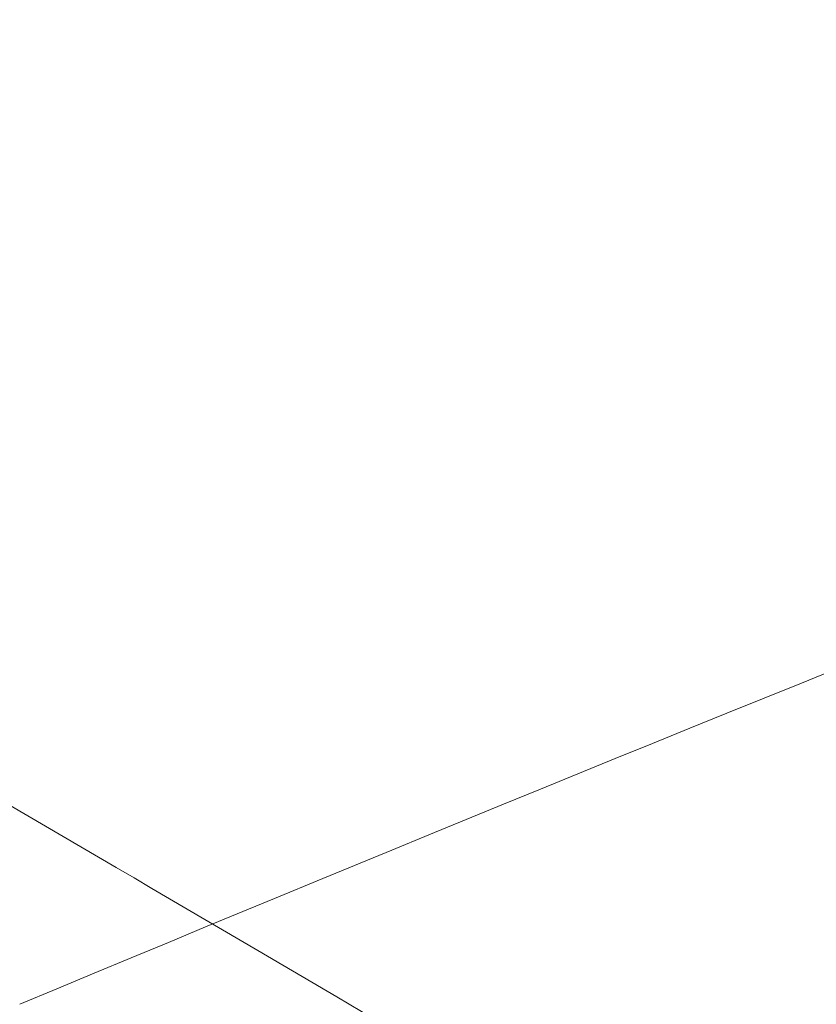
# Model space of a CAD drawing. Header units: millimetres. Extents: x -234 to 1726, y -356 to 1749.
# Tile 115 of 202: x 904.009 to 904.332, y 1546.353 to 1546.752. Entities that reach past the tile are written whole.
import ezdxf

# ---------------------------------------------------------------- set-up
doc = ezdxf.new("R2010")
doc.units = ezdxf.units.MM
doc.layers.add('Spigoli nascosti(ISO)', color=7, linetype='Continuous', lineweight=18)
doc.layers.add('Spigoli tangenti nascosti(ISO)', color=7, linetype='Continuous', lineweight=18)

msp = doc.modelspace()

# ---------------------------------------------------------------- linework, layer by layer
at = {"layer": 'Spigoli nascosti(ISO)'}
for points, knots in [([(909.17815, 1547.71498), (909.13856, 1547.74813), (909.07419, 1547.78522), (908.8241, 1547.81614), (908.66429, 1547.80409), (908.18982, 1547.72144), (907.84448, 1547.62683), (907.24796, 1547.47328), (906.72482, 1547.34509), (905.30081, 1546.86675), (904.65061, 1546.62117), (904.00934, 1546.35346)], [-1.836086, -1.836086, -1.836086, -1.836086, -1.451293, -1.451293, -1.05944, -1.05944, -0.479666, -0.479666, -0.208549, -0.208549, -0.000001, -0.000001, -0.000001, -0.000001]), ([(903.64688, 1546.64246), (903.03967, 1546.38818), (902.43467, 1546.11979), (901.24781, 1545.55987), (900.66417, 1545.26643), (899.55254, 1544.66078), (899.03156, 1544.34866), (898.25417, 1543.80657), (897.97811, 1543.57627), (897.649, 1543.18578), (897.59695, 1543.03194), (897.70785, 1542.81404), (898.11405, 1542.55866), (898.64067, 1542.18009), (898.94536, 1541.9603), (899.5612, 1541.51438), (899.8738, 1541.2873), (900.36733, 1540.92728), (900.65763, 1540.67997), (901.12216, 1540.45903), (901.52897, 1540.40354), (902.67637, 1540.39435), (903.48782, 1540.47831), (905.16219, 1540.76575), (906.03093, 1540.96121), (907.72149, 1541.43252), (908.55144, 1541.70253), (909.36521, 1542.01537)], [-4.174527, -4.174527, -4.174527, -4.174527, -3.814955, -3.814955, -3.444226, -3.444226, -3.046486, -3.046486, -2.705249, -2.705249, -2.373455, -2.373455, -2.060783, -2.060783, -1.669678, -1.669678, -1.296343, -1.296343, -1.104802, -1.104802, -0.865534, -0.865534, -0.549956, -0.549956, -0.26165, -0.26165, 0, 0, 0, 0]), ([(937.97468, 1493.07566), (935.58183, 1501.27397), (931.82536, 1509.18185), (922.13982, 1523.30353), (916.08186, 1529.68109), (902.91115, 1539.78941), (895.75977, 1543.7767), (888.26649, 1546.6323)], [0, 0, 0, 0, 2.562114, 2.562114, 5.137201, 5.137201, 7.542888, 7.542888, 7.542888, 7.542888])]:
    msp.add_open_spline(points, degree=3, knots=knots, dxfattribs=at)
at = {"layer": 'Spigoli tangenti nascosti(ISO)'}
msp.add_open_spline([(944.35936, 1494.90177), (943.53646, 1497.72546), (941.58319, 1503.35259), (937.47407, 1512.17259), (932.27739, 1520.61718), (926.04239, 1528.50781), (920.53861, 1534.12727), (915.77212, 1538.27469), (910.7893, 1542.16424), (906.68097, 1544.87545), (903.80008, 1546.55382), (903.64688, 1546.64246)], degree=3, knots=[0, 0, 0, 0, 8.781205, 17.7607, 29.011042, 38.325349, 47.744574, 52.462776, 57.184351, 66.611295, 67.139788, 67.139788, 67.139788, 67.139788], dxfattribs=at)

doc.saveas('drawing.dxf')
